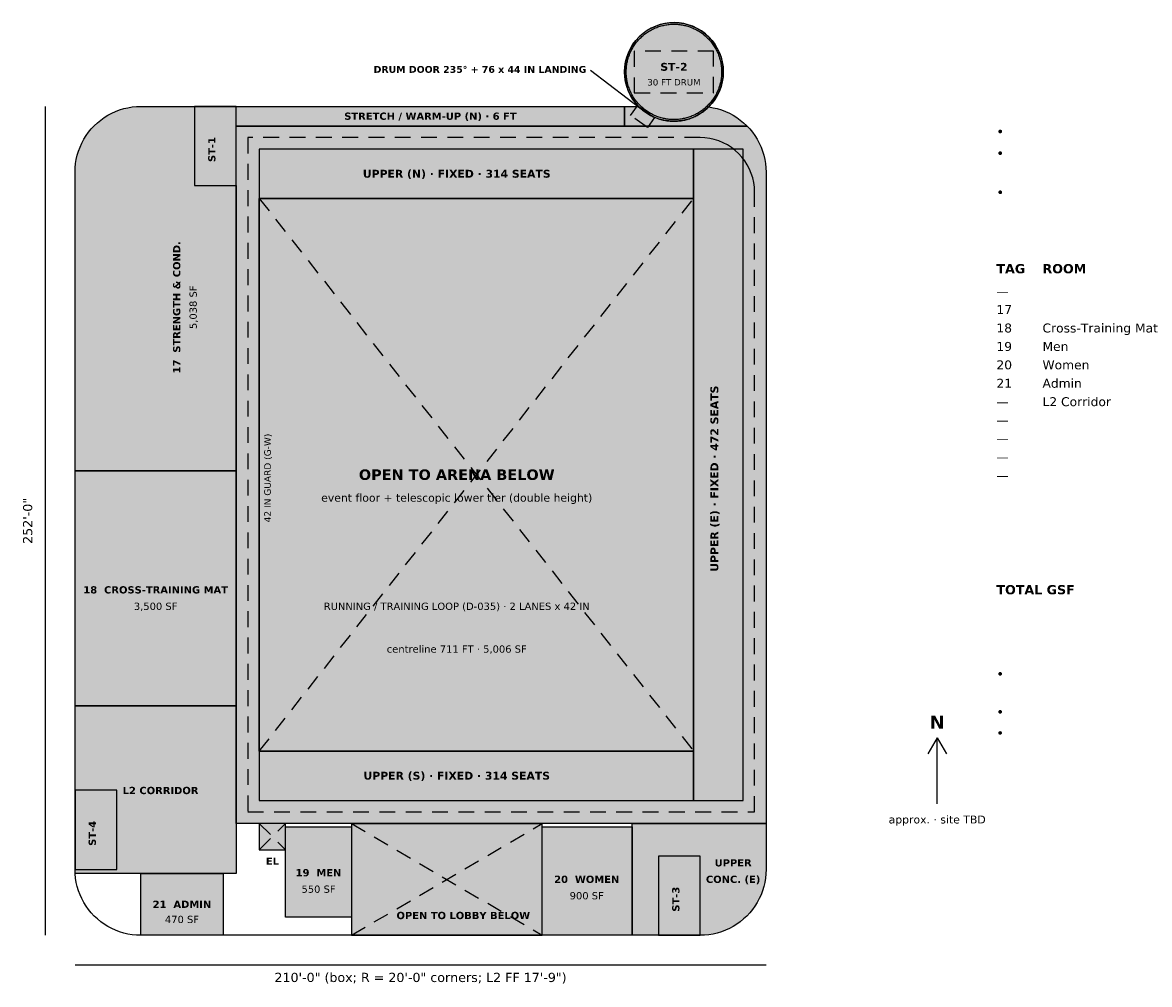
# Model space of a CAD drawing. Header units: feet. Extents: x -16 to 327, y -15 to 278.
import ezdxf
from ezdxf.enums import TextEntityAlignment as Align

# ---------------------------------------------------------------- set-up
doc = ezdxf.new("R2010")
doc.units = ezdxf.units.FT
doc.header["$MEASUREMENT"] = 0
for name, color, linetype in [('A-ANNO-DIMS', 7, 'Continuous'), ('A-ANNO-GHOST', 7, 'Continuous'), ('A-ANNO-TEXT', 7, 'Continuous'), ('A-EXIT', 7, 'Continuous'), ('A-GUARD', 7, 'Continuous'), ('A-LOOP', 7, 'Continuous'), ('A-OPEN', 7, 'Continuous'), ('A-ROOM', 7, 'Continuous'), ('A-STAIR', 7, 'Continuous'), ('A-TIER', 7, 'Continuous'), ('A-WALL-EXT', 7, 'Continuous')]:
    doc.layers.add(name, color=color, linetype=linetype)
doc.styles.add('KS-BOLD', font='DejaVuSans-Bold.ttf')
doc.styles.add('KS-REG', font='DejaVuSans.ttf')

msp = doc.modelspace()

# ---------------------------------------------------------------- hatches: boundary and pattern name
at = {"layer": 'A-LOOP', "true_color": 0xf6f1e1}
msp.add_hatch(color=7, dxfattribs=at).paths.add_polyline_path([(49, 34), (49, 246), (204.28, 246), (205.04, 245.19), (205.87, 244.18), (206.63, 243.11), (207.32, 242), (207.94, 240.85), (208.48, 239.65), (208.94, 238.43), (209.32, 237.18), (209.62, 235.9), (209.83, 234.61), (209.96, 233.31), (210, 232), (210, 34), (49, 34)])
at = {"layer": 'A-OPEN', "true_color": 0xffffff}
for points in [[(188, 56), (188, 224), (56, 224), (56, 56), (188, 56)], [(142, 0), (142, 34), (84, 34), (84, 0), (142, 0)]]:
    msp.add_hatch(color=7, dxfattribs=at).paths.add_polyline_path(points)
at = {"layer": 'A-ROOM', "true_color": 0xdad6c9}
for points in [[(0, 141.2), (0, 232), (0.04, 233.31), (0.17, 234.61), (0.38, 235.9), (0.68, 237.18), (1.06, 238.43), (1.52, 239.65), (2.06, 240.85), (2.68, 242), (3.37, 243.11), (4.13, 244.18), (4.96, 245.19), (5.86, 246.14), (6.81, 247.04), (7.82, 247.87), (8.89, 248.63), (10, 249.32), (11.15, 249.94), (12.35, 250.48), (13.57, 250.94), (14.82, 251.32), (16.1, 251.62), (17.39, 251.83), (18.69, 251.96), (20, 252), (36.33, 252), (36.33, 227.92), (49, 227.92), (49, 141.2), (0, 141.2)], [(49, 69.77), (0, 69.77), (0, 141.2), (49, 141.2), (49, 69.77)], [(64, 33), (84, 33), (84, 5.5), (64, 5.5), (64, 33)], [(169.27, 33), (169.27, 0), (142, 0), (142, 33), (169.27, 33)], [(45, 18.8), (45, 0), (20, 0), (20, 18.8), (45, 18.8)]]:
    msp.add_hatch(color=7, dxfattribs=at).paths.add_polyline_path(points)
at = {"layer": 'A-ROOM', "true_color": 0xefede6}
for points in [[(49, 246), (49, 252), (167, 252), (167, 246), (49, 246)], [(49, 18.8), (0.04, 18.8), (0, 20), (12.67, 20), (12.67, 44.08), (0, 44.08), (0, 69.77), (49, 69.77), (49, 18.8)], [(209.96, 18.69), (209.83, 17.39), (209.62, 16.1), (209.32, 14.82), (208.94, 13.57), (208.48, 12.35), (207.94, 11.15), (207.32, 10), (206.63, 8.89), (205.87, 7.82), (205.04, 6.81), (204.14, 5.86), (203.19, 4.96), (202.18, 4.13), (201.11, 3.37), (200, 2.68), (198.85, 2.06), (197.65, 1.52), (196.43, 1.06), (195.18, 0.68), (193.9, 0.38), (192.61, 0.17), (191.31, 0.04), (190, 0), (190, 24.08), (177.33, 24.08), (177.33, 0), (169.27, 0), (169.27, 34), (210, 34), (210, 20), (209.96, 18.69)]]:
    msp.add_hatch(color=7, dxfattribs=at).paths.add_polyline_path(points)
at = {"layer": 'A-ROOM', "true_color": 0xe3ddc9}
msp.add_hatch(color=7, dxfattribs=at).paths.add_polyline_path([(192.55, 251.84), (192.61, 251.83), (193.9, 251.62), (195.18, 251.32), (196.43, 250.94), (197.65, 250.48), (198.85, 249.94), (200, 249.32), (201.11, 248.63), (202.18, 247.87), (203.19, 247.04), (204.14, 246.14), (204.28, 246), (167, 246), (167, 252), (171.29, 252), (171.39, 251.89), (171.66, 251.64), (171.93, 251.39), (172.2, 251.14), (172.48, 250.9), (172.77, 250.67), (173.06, 250.45), (173.36, 250.24), (173.67, 250.03), (173.98, 249.83), (174.29, 249.63), (174.61, 249.45), (174.93, 249.27), (175.26, 249.1), (175.59, 248.94), (175.92, 248.79), (176.26, 248.64), (176.6, 248.51), (176.95, 248.38), (177.29, 248.26), (177.65, 248.15), (178, 248.04), (178.36, 247.95), (178.71, 247.86), (179.07, 247.79), (179.44, 247.72), (179.8, 247.66), (180.16, 247.61), (180.53, 247.57), (180.9, 247.54), (181.26, 247.52), (181.63, 247.5), (182, 247.5), (182.37, 247.5), (182.74, 247.52), (183.1, 247.54), (183.47, 247.57), (183.84, 247.61), (184.2, 247.66), (184.56, 247.72), (184.93, 247.79), (185.29, 247.86), (185.64, 247.95), (186, 248.04), (186.35, 248.15), (186.71, 248.26), (187.05, 248.38), (187.4, 248.51), (187.74, 248.64), (188.08, 248.79), (188.41, 248.94), (188.74, 249.1), (189.07, 249.27), (189.39, 249.45), (189.71, 249.63), (190.02, 249.83), (190.33, 250.03), (190.64, 250.24), (190.94, 250.45), (191.23, 250.67), (191.52, 250.9), (191.8, 251.14), (192.07, 251.39), (192.34, 251.64), (192.61, 251.89), (192.55, 251.84)])
at = {"layer": 'A-STAIR', "true_color": 0xb9b3a0}
h = msp.add_hatch(color=7, dxfattribs=at)
edge = h.paths.add_edge_path()
edge.add_arc((182, 262.5), 15, 0, 360)
for points in [[(49, 227.92), (49, 252), (36.33, 252), (36.33, 227.92), (49, 227.92)], [(12.67, 20), (12.67, 44.08), (0, 44.08), (0, 20), (12.67, 20)], [(190, 0), (190, 24.08), (177.33, 24.08), (177.33, 0), (190, 0)]]:
    msp.add_hatch(color=7, dxfattribs=at).paths.add_polyline_path(points)
at = {"layer": 'A-STAIR', "true_color": 0xffffff}
msp.add_hatch(color=7, dxfattribs=at).paths.add_polyline_path([(64, 26), (64, 34), (56, 34), (56, 26), (64, 26)])
at = {"layer": 'A-TIER', "true_color": 0xf2d6d6}
for points in [[(188, 224), (188, 239), (56, 239), (56, 224), (188, 224)], [(203, 41), (203, 239), (188, 239), (188, 41), (203, 41)], [(188, 41), (188, 56), (56, 56), (56, 41), (188, 41)]]:
    msp.add_hatch(color=7, dxfattribs=at).paths.add_polyline_path(points)

# ---------------------------------------------------------------- linework, layer by layer
at = {"layer": 'A-ANNO-DIMS'}
for p, q in [((-9, 0), (-9, 252)), ((0, -9), (210, -9))]:
    msp.add_line(p, q, dxfattribs=at)
at = {"layer": 'A-ANNO-GHOST'}
for p, q in [((173.08, 273.93), (173.36, 274.15)), ((173.36, 274.15), (173.65, 274.35)), ((173.65, 274.35), (173.94, 274.56)), ((173.94, 274.56), (174.24, 274.75)), ((174.24, 274.75), (174.55, 274.94)), ((174.55, 274.94), (174.85, 275.12)), ((174.85, 275.12), (175.16, 275.29)), ((175.16, 275.29), (175.48, 275.45)), ((175.48, 275.45), (175.8, 275.61)), ((175.8, 275.61), (176.12, 275.76)), ((176.12, 275.76), (176.45, 275.9)), ((176.45, 275.9), (176.78, 276.03)), ((176.78, 276.03), (177.12, 276.15)), ((177.12, 276.15), (177.45, 276.27)), ((177.45, 276.27), (177.79, 276.38)), ((177.79, 276.38), (178.13, 276.47)), ((178.13, 276.47), (178.48, 276.57)), ((178.48, 276.57), (178.82, 276.65)), ((178.82, 276.65), (179.17, 276.72)), ((179.17, 276.72), (179.52, 276.79)), ((179.52, 276.79), (179.87, 276.84)), ((179.87, 276.84), (180.23, 276.89)), ((180.23, 276.89), (180.58, 276.93)), ((180.58, 276.93), (180.93, 276.96)), ((180.93, 276.96), (181.29, 276.98)), ((181.29, 276.98), (181.64, 277)), ((181.64, 277), (182, 277)), ((182, 277), (182.36, 277)), ((182.36, 277), (182.71, 276.98)), ((182.71, 276.98), (183.07, 276.96)), ((183.07, 276.96), (183.42, 276.93)), ((183.42, 276.93), (183.77, 276.89)), ((183.77, 276.89), (184.13, 276.84)), ((184.13, 276.84), (184.48, 276.79)), ((184.48, 276.79), (184.83, 276.72)), ((184.83, 276.72), (185.18, 276.65)), ((185.18, 276.65), (185.52, 276.57)), ((185.52, 276.57), (185.87, 276.47)), ((185.87, 276.47), (186.21, 276.38)), ((186.21, 276.38), (186.55, 276.27)), ((186.55, 276.27), (186.88, 276.15)), ((186.88, 276.15), (187.22, 276.03)), ((187.22, 276.03), (187.55, 275.9)), ((187.55, 275.9), (187.88, 275.76)), ((187.88, 275.76), (188.2, 275.61)), ((188.2, 275.61), (188.52, 275.45)), ((188.52, 275.45), (188.84, 275.29)), ((188.84, 275.29), (189.15, 275.12)), ((189.15, 275.12), (189.45, 274.94)), ((189.45, 274.94), (189.76, 274.75)), ((189.76, 274.75), (190.06, 274.56)), ((190.06, 274.56), (190.35, 274.35)), ((190.35, 274.35), (190.64, 274.15)), ((190.64, 274.15), (190.92, 273.93)), ((169.75, 270.26), (169.94, 270.56)), ((169.94, 270.56), (170.15, 270.85)), ((170.15, 270.85), (170.35, 271.14)), ((170.35, 271.14), (170.57, 271.42)), ((170.57, 271.42), (170.79, 271.7)), ((170.79, 271.7), (171.02, 271.97)), ((171.02, 271.97), (171.26, 272.24)), ((171.26, 272.24), (171.5, 272.5)), ((171.5, 272.5), (171.75, 272.75)), ((171.75, 272.75), (172, 273)), ((172, 273), (172.26, 273.24)), ((172.26, 273.24), (172.53, 273.48)), ((172.53, 273.48), (172.8, 273.71)), ((172.8, 273.71), (173.08, 273.93)), ((190.92, 273.93), (191.2, 273.71)), ((191.2, 273.71), (191.47, 273.48)), ((191.47, 273.48), (191.74, 273.24)), ((191.74, 273.24), (192, 273)), ((192, 273), (192.25, 272.75)), ((192.25, 272.75), (192.5, 272.5)), ((192.5, 272.5), (192.74, 272.24)), ((192.74, 272.24), (192.98, 271.97)), ((192.98, 271.97), (193.21, 271.7)), ((193.21, 271.7), (193.43, 271.42)), ((193.43, 271.42), (193.65, 271.14)), ((193.65, 271.14), (193.85, 270.85)), ((193.85, 270.85), (194.06, 270.56)), ((194.06, 270.56), (194.25, 270.26)), ((168.23, 267.05), (168.35, 267.38)), ((168.35, 267.38), (168.47, 267.72)), ((168.47, 267.72), (168.6, 268.05)), ((168.6, 268.05), (168.74, 268.38)), ((168.74, 268.38), (168.89, 268.7)), ((168.89, 268.7), (169.05, 269.02)), ((169.05, 269.02), (169.21, 269.34)), ((169.21, 269.34), (169.38, 269.65)), ((169.38, 269.65), (169.56, 269.95)), ((169.56, 269.95), (169.75, 270.26)), ((194.25, 270.26), (194.44, 269.95)), ((194.44, 269.95), (194.62, 269.65)), ((194.62, 269.65), (194.79, 269.34)), ((194.79, 269.34), (194.95, 269.02)), ((194.95, 269.02), (195.11, 268.7)), ((195.11, 268.7), (195.26, 268.38)), ((195.26, 268.38), (195.4, 268.05)), ((195.4, 268.05), (195.53, 267.72)), ((195.53, 267.72), (195.65, 267.38)), ((195.65, 267.38), (195.77, 267.05)), ((167.54, 263.57), (167.57, 263.92)), ((167.57, 263.92), (167.61, 264.27)), ((167.61, 264.27), (167.66, 264.63)), ((167.66, 264.63), (167.71, 264.98)), ((167.71, 264.98), (167.78, 265.33)), ((167.78, 265.33), (167.85, 265.68)), ((167.85, 265.68), (167.93, 266.02)), ((167.93, 266.02), (168.03, 266.37)), ((168.03, 266.37), (168.12, 266.71)), ((168.12, 266.71), (168.23, 267.05)), ((195.77, 267.05), (195.88, 266.71)), ((195.88, 266.71), (195.97, 266.37)), ((195.97, 266.37), (196.07, 266.02)), ((196.07, 266.02), (196.15, 265.68)), ((196.15, 265.68), (196.22, 265.33)), ((196.22, 265.33), (196.29, 264.98)), ((196.29, 264.98), (196.34, 264.63)), ((196.34, 264.63), (196.39, 264.27)), ((196.39, 264.27), (196.43, 263.92)), ((196.43, 263.92), (196.46, 263.57)), ((167.5, 262.86), (167.52, 263.21)), ((167.5, 262.5), (167.5, 262.86)), ((167.5, 262.14), (167.5, 262.5)), ((167.52, 261.79), (167.5, 262.14)), ((167.52, 263.21), (167.54, 263.57)), ((167.54, 261.43), (167.52, 261.79)), ((167.57, 261.08), (167.54, 261.43)), ((167.61, 260.73), (167.57, 261.08)), ((167.66, 260.37), (167.61, 260.73)), ((167.71, 260.02), (167.66, 260.37)), ((196.34, 260.37), (196.29, 260.02)), ((196.39, 260.73), (196.34, 260.37)), ((196.43, 261.08), (196.39, 260.73)), ((196.46, 261.43), (196.43, 261.08)), ((196.46, 263.57), (196.48, 263.21)), ((196.48, 261.79), (196.46, 261.43)), ((196.48, 263.21), (196.5, 262.86)), ((196.5, 262.14), (196.48, 261.79)), ((196.5, 262.86), (196.5, 262.5)), ((196.5, 262.5), (196.5, 262.14)), ((167.78, 259.67), (167.71, 260.02)), ((167.85, 259.32), (167.78, 259.67)), ((167.93, 258.98), (167.85, 259.32)), ((168.03, 258.63), (167.93, 258.98)), ((168.12, 258.29), (168.03, 258.63)), ((168.23, 257.95), (168.12, 258.29)), ((168.35, 257.62), (168.23, 257.95)), ((168.47, 257.28), (168.35, 257.62)), ((168.6, 256.95), (168.47, 257.28)), ((168.74, 256.62), (168.6, 256.95)), ((195.4, 256.95), (195.26, 256.62)), ((195.53, 257.28), (195.4, 256.95)), ((195.65, 257.62), (195.53, 257.28)), ((195.77, 257.95), (195.65, 257.62)), ((195.88, 258.29), (195.77, 257.95)), ((195.97, 258.63), (195.88, 258.29)), ((196.07, 258.98), (195.97, 258.63)), ((196.15, 259.32), (196.07, 258.98)), ((196.22, 259.67), (196.15, 259.32)), ((196.29, 260.02), (196.22, 259.67)), ((168.89, 256.3), (168.74, 256.62)), ((169.05, 255.98), (168.89, 256.3)), ((169.21, 255.66), (169.05, 255.98)), ((169.38, 255.35), (169.21, 255.66)), ((169.56, 255.05), (169.38, 255.35)), ((169.75, 254.74), (169.56, 255.05)), ((169.94, 254.44), (169.75, 254.74)), ((170.15, 254.15), (169.94, 254.44)), ((170.35, 253.86), (170.15, 254.15)), ((170.57, 253.58), (170.35, 253.86)), ((170.79, 253.3), (170.57, 253.58)), ((193.43, 253.58), (193.21, 253.3)), ((193.65, 253.86), (193.43, 253.58)), ((193.85, 254.15), (193.65, 253.86)), ((194.06, 254.44), (193.85, 254.15)), ((194.25, 254.74), (194.06, 254.44)), ((194.44, 255.05), (194.25, 254.74)), ((194.62, 255.35), (194.44, 255.05)), ((194.79, 255.66), (194.62, 255.35)), ((194.95, 255.98), (194.79, 255.66)), ((195.11, 256.3), (194.95, 255.98)), ((195.26, 256.62), (195.11, 256.3)), ((171.02, 253.03), (170.79, 253.3)), ((171.26, 252.76), (171.02, 253.03)), ((171.5, 252.5), (171.26, 252.76)), ((171.75, 252.25), (171.5, 252.5)), ((172, 252), (171.75, 252.25)), ((172.26, 251.76), (172, 252)), ((172.53, 251.52), (172.26, 251.76)), ((172.8, 251.29), (172.53, 251.52)), ((173.08, 251.07), (172.8, 251.29)), ((173.36, 250.85), (173.08, 251.07)), ((173.65, 250.65), (173.36, 250.85)), ((173.94, 250.44), (173.65, 250.65)), ((174.24, 250.25), (173.94, 250.44)), ((174.55, 250.06), (174.24, 250.25)), ((174.85, 249.88), (174.55, 250.06)), ((189.45, 250.06), (189.15, 249.88)), ((189.76, 250.25), (189.45, 250.06)), ((190.06, 250.44), (189.76, 250.25)), ((190.35, 250.65), (190.06, 250.44)), ((190.64, 250.85), (190.35, 250.65)), ((190.92, 251.07), (190.64, 250.85)), ((191.2, 251.29), (190.92, 251.07)), ((191.47, 251.52), (191.2, 251.29)), ((191.74, 251.76), (191.47, 251.52)), ((192, 252), (191.74, 251.76)), ((192.25, 252.25), (192, 252)), ((192.5, 252.5), (192.25, 252.25)), ((192.74, 252.76), (192.5, 252.5)), ((192.98, 253.03), (192.74, 252.76)), ((193.21, 253.3), (192.98, 253.03)), ((175.16, 249.71), (174.85, 249.88)), ((175.48, 249.55), (175.16, 249.71)), ((175.8, 249.39), (175.48, 249.55)), ((176.12, 249.24), (175.8, 249.39)), ((176.45, 249.1), (176.12, 249.24)), ((176.78, 248.97), (176.45, 249.1)), ((177.12, 248.85), (176.78, 248.97)), ((177.45, 248.73), (177.12, 248.85)), ((177.79, 248.62), (177.45, 248.73)), ((178.13, 248.53), (177.79, 248.62)), ((178.48, 248.43), (178.13, 248.53)), ((178.82, 248.35), (178.48, 248.43)), ((179.17, 248.28), (178.82, 248.35)), ((179.52, 248.21), (179.17, 248.28)), ((179.87, 248.16), (179.52, 248.21)), ((180.23, 248.11), (179.87, 248.16)), ((180.58, 248.07), (180.23, 248.11)), ((180.93, 248.04), (180.58, 248.07)), ((181.29, 248.02), (180.93, 248.04)), ((181.64, 248), (181.29, 248.02)), ((182, 248), (181.64, 248)), ((182.36, 248), (182, 248)), ((182.71, 248.02), (182.36, 248)), ((183.07, 248.04), (182.71, 248.02)), ((183.42, 248.07), (183.07, 248.04)), ((183.77, 248.11), (183.42, 248.07)), ((184.13, 248.16), (183.77, 248.11)), ((184.48, 248.21), (184.13, 248.16)), ((184.83, 248.28), (184.48, 248.21)), ((185.18, 248.35), (184.83, 248.28)), ((185.52, 248.43), (185.18, 248.35)), ((185.87, 248.53), (185.52, 248.43)), ((186.21, 248.62), (185.87, 248.53)), ((186.55, 248.73), (186.21, 248.62)), ((186.88, 248.85), (186.55, 248.73)), ((187.22, 248.97), (186.88, 248.85)), ((187.55, 249.1), (187.22, 248.97)), ((187.88, 249.24), (187.55, 249.1)), ((188.2, 249.39), (187.88, 249.24)), ((188.52, 249.55), (188.2, 249.39)), ((188.84, 249.71), (188.52, 249.55)), ((189.15, 249.88), (188.84, 249.71)), ((54, 242.5), (52.5, 242.5)), ((52.5, 242.5), (52.5, 237.7)), ((62, 242.5), (57.2, 242.5)), ((70, 242.5), (65.2, 242.5)), ((78, 242.5), (73.2, 242.5)), ((86, 242.5), (81.2, 242.5)), ((94, 242.5), (89.2, 242.5)), ((102, 242.5), (97.2, 242.5)), ((110, 242.5), (105.2, 242.5)), ((118, 242.5), (113.2, 242.5)), ((126, 242.5), (121.2, 242.5)), ((134, 242.5), (129.2, 242.5)), ((142, 242.5), (137.2, 242.5)), ((150, 242.5), (145.2, 242.5)), ((158, 242.5), (153.2, 242.5)), ((166, 242.5), (161.2, 242.5)), ((174, 242.5), (169.2, 242.5)), ((182, 242.5), (177.2, 242.5)), ((190, 242.5), (185.2, 242.5)), ((191.44, 242.44), (190, 242.5)), ((192.87, 242.25), (191.44, 242.44)), ((194.27, 241.94), (192.87, 242.25)), ((195.64, 241.5), (194.27, 241.94)), ((196.97, 240.95), (195.64, 241.5)), ((198.25, 240.29), (196.97, 240.95)), ((199.46, 239.52), (198.25, 240.29)), ((200.61, 238.64), (199.46, 239.52)), ((201.67, 237.67), (200.61, 238.64)), ((202.64, 236.61), (201.67, 237.67)), ((203.52, 235.46), (202.64, 236.61)), ((52.5, 234.5), (52.5, 229.7)), ((204.29, 234.25), (203.52, 235.46)), ((204.95, 232.97), (204.29, 234.25)), ((205.5, 231.64), (204.95, 232.97)), ((205.94, 230.27), (205.5, 231.64)), ((206.25, 228.87), (205.94, 230.27)), ((52.5, 226.5), (52.5, 221.7)), ((206.44, 227.44), (206.25, 228.87)), ((206.5, 226), (206.44, 227.44)), ((56, 224), (58.97, 220.23)), ((184.51, 219.55), (187.47, 223.33)), ((206.5, 221.5), (206.5, 226)), ((52.5, 218.5), (52.5, 213.7)), ((60.94, 217.71), (63.91, 213.94)), ((179.56, 213.26), (182.53, 217.04)), ((206.5, 213.5), (206.5, 218.3)), ((52.5, 210.5), (52.5, 205.7)), ((65.89, 211.42), (68.85, 207.64)), ((174.62, 206.97), (177.59, 210.75)), ((206.5, 205.5), (206.5, 210.3)), ((52.5, 202.5), (52.5, 197.7)), ((70.83, 205.13), (73.79, 201.35)), ((169.68, 200.68), (172.64, 204.46)), ((206.5, 197.5), (206.5, 202.3)), ((75.77, 198.84), (78.74, 195.06)), ((164.74, 194.39), (167.7, 198.17)), ((52.5, 194.5), (52.5, 189.7)), ((80.71, 192.55), (83.68, 188.77)), ((159.79, 188.1), (162.76, 191.88)), ((206.5, 189.5), (206.5, 194.3)), ((52.5, 186.5), (52.5, 181.7)), ((85.66, 186.26), (88.62, 182.48)), ((154.85, 181.81), (157.82, 185.59)), ((206.5, 181.5), (206.5, 186.3)), ((52.5, 178.5), (52.5, 173.7)), ((90.6, 179.97), (93.56, 176.19)), ((149.91, 175.52), (152.87, 179.29)), ((206.5, 173.5), (206.5, 178.3)), ((95.54, 173.68), (98.51, 169.9)), ((144.97, 169.23), (147.93, 173)), ((52.5, 170.5), (52.5, 165.7)), ((206.5, 165.5), (206.5, 170.3)), ((100.48, 167.39), (103.45, 163.61)), ((140.02, 162.94), (142.99, 166.71)), ((52.5, 162.5), (52.5, 157.7)), ((105.43, 161.09), (108.39, 157.32)), ((206.5, 157.5), (206.5, 162.3)), ((135.08, 156.65), (138.05, 160.42)), ((52.5, 154.5), (52.5, 149.7)), ((110.37, 154.8), (113.33, 151.03)), ((130.14, 150.36), (133.1, 154.13)), ((206.5, 149.5), (206.5, 154.3)), ((115.31, 148.51), (118.28, 144.74)), ((125.2, 144.07), (128.16, 147.84)), ((52.5, 146.5), (52.5, 141.7)), ((206.5, 141.5), (206.5, 146.3)), ((120.25, 142.22), (123.22, 138.45)), ((120.25, 137.78), (123.22, 141.55)), ((52.5, 138.5), (52.5, 133.7)), ((206.5, 133.5), (206.5, 138.3)), ((115.31, 131.49), (118.28, 135.26)), ((125.2, 135.93), (128.16, 132.16)), ((52.5, 130.5), (52.5, 125.7)), ((206.5, 125.5), (206.5, 130.3)), ((110.37, 125.2), (113.33, 128.97)), ((130.14, 129.64), (133.1, 125.87)), ((135.08, 123.35), (138.05, 119.58)), ((52.5, 122.5), (52.5, 117.7)), ((105.43, 118.91), (108.39, 122.68)), ((206.5, 117.5), (206.5, 122.3)), ((140.02, 117.06), (142.99, 113.29)), ((52.5, 114.5), (52.5, 109.7)), ((100.48, 112.61), (103.45, 116.39)), ((206.5, 109.5), (206.5, 114.3)), ((95.54, 106.32), (98.51, 110.1)), ((144.97, 110.77), (147.93, 107)), ((52.5, 106.5), (52.5, 101.7)), ((206.5, 101.5), (206.5, 106.3)), ((90.6, 100.03), (93.56, 103.81)), ((149.91, 104.48), (152.87, 100.71)), ((52.5, 98.5), (52.5, 93.7)), ((85.66, 93.74), (88.62, 97.52)), ((154.85, 98.19), (157.82, 94.41)), ((206.5, 93.5), (206.5, 98.3)), ((52.5, 90.5), (52.5, 85.7)), ((80.71, 87.45), (83.68, 91.23)), ((159.79, 91.9), (162.76, 88.12)), ((206.5, 85.5), (206.5, 90.3)), ((52.5, 82.5), (52.5, 77.7)), ((75.77, 81.16), (78.74, 84.94)), ((164.74, 85.61), (167.7, 81.83)), ((206.5, 77.5), (206.5, 82.3)), ((169.68, 79.32), (172.64, 75.54)), ((70.83, 74.87), (73.79, 78.65)), ((52.5, 74.5), (52.5, 69.7)), ((65.89, 68.58), (68.85, 72.36)), ((174.62, 73.03), (177.59, 69.25)), ((206.5, 69.5), (206.5, 74.3)), ((52.5, 66.5), (52.5, 61.7)), ((60.94, 62.29), (63.91, 66.06)), ((179.56, 66.74), (182.53, 62.96)), ((206.5, 61.5), (206.5, 66.3)), ((52.5, 58.5), (52.5, 53.7)), ((56, 56), (58.97, 59.77)), ((184.51, 60.45), (187.47, 56.67)), ((206.5, 53.5), (206.5, 58.3)), ((52.5, 50.5), (52.5, 45.7)), ((206.5, 45.5), (206.5, 50.3)), ((52.5, 42.5), (52.5, 37.7)), ((206.5, 37.5), (206.5, 42.3)), ((52.5, 37.5), (57.3, 37.5)), ((60.5, 37.5), (65.3, 37.5)), ((68.5, 37.5), (73.3, 37.5)), ((76.5, 37.5), (81.3, 37.5)), ((84.5, 37.5), (89.3, 37.5)), ((92.5, 37.5), (97.3, 37.5)), ((100.5, 37.5), (105.3, 37.5)), ((108.5, 37.5), (113.3, 37.5)), ((116.5, 37.5), (121.3, 37.5)), ((124.5, 37.5), (129.3, 37.5)), ((132.5, 37.5), (137.3, 37.5)), ((140.5, 37.5), (145.3, 37.5)), ((148.5, 37.5), (153.3, 37.5)), ((156.5, 37.5), (161.3, 37.5)), ((164.5, 37.5), (169.3, 37.5)), ((172.5, 37.5), (177.3, 37.5)), ((180.5, 37.5), (185.3, 37.5)), ((188.5, 37.5), (193.3, 37.5)), ((196.5, 37.5), (201.3, 37.5)), ((204.5, 37.5), (206.5, 37.5)), ((56, 34), (59.39, 30.61)), ((61.66, 31.66), (64, 34)), ((84, 34), (88.14, 31.57)), ((139.21, 32.37), (142, 34)), ((56, 26), (59.39, 29.39)), ((61.66, 28.34), (64, 26)), ((90.9, 29.95), (95.04, 27.53)), ((132.31, 28.32), (136.45, 30.75)), ((97.8, 25.91), (101.94, 23.48)), ((125.41, 24.27), (129.55, 26.7)), ((104.7, 21.86), (108.85, 19.44)), ((118.51, 20.23), (122.65, 22.66)), ((111.61, 16.18), (115.75, 18.61)), ((111.61, 17.82), (115.75, 15.39)), ((104.7, 12.14), (108.85, 14.56)), ((118.51, 13.77), (122.65, 11.34)), ((97.8, 8.09), (101.94, 10.52)), ((125.41, 9.73), (129.55, 7.3)), ((90.9, 4.05), (95.04, 6.47)), ((132.31, 5.68), (136.45, 3.25)), ((84, 0), (88.14, 2.43)), ((139.21, 1.63), (142, 0))]:
    msp.add_line(p, q, dxfattribs=at)
at = {"layer": 'A-ANNO-TEXT'}
for p, q in [((156.6, 263.01), (173.4, 250.21)), ((262, 60), (259.2, 55.2)), ((262, 40), (262, 60)), ((262, 60), (264.8, 55.2))]:
    msp.add_line(p, q, dxfattribs=at)
at = {"layer": 'A-EXIT'}
for p, q in [((168.84, 249.22), (170.94, 252.22)), ((170.94, 252.22), (171.35, 251.94)), ((171.35, 251.94), (175.72, 248.88)), ((171.35, 251.94), (171.39, 251.89)), ((171.39, 251.89), (171.66, 251.64)), ((171.66, 251.64), (171.93, 251.39)), ((171.93, 251.39), (172.2, 251.14)), ((172.2, 251.14), (172.48, 250.9)), ((172.48, 250.9), (172.77, 250.67)), ((172.77, 250.67), (173.06, 250.45)), ((173.06, 250.45), (173.36, 250.24)), ((173.36, 250.24), (173.67, 250.03)), ((173.67, 250.03), (173.98, 249.83)), ((174.02, 245.59), (170.09, 248.34)), ((173.98, 249.83), (174.29, 249.63)), ((176.13, 248.59), (174.02, 245.59)), ((174.29, 249.63), (174.61, 249.45)), ((174.61, 249.45), (174.93, 249.27)), ((174.93, 249.27), (175.26, 249.1)), ((175.26, 249.1), (175.59, 248.94)), ((175.59, 248.94), (175.71, 248.88)), ((175.71, 248.88), (176.13, 248.59))]:
    msp.add_line(p, q, dxfattribs=at)
at = {"layer": 'A-GUARD'}
for p, q in [((56, 56), (56, 224)), ((84, 34), (142, 34))]:
    msp.add_line(p, q, dxfattribs=at)
at = {"layer": 'A-LOOP'}
msp.add_lwpolyline([(49, 34), (49, 246), (204.28, 246), (205.04, 245.19), (205.87, 244.18), (206.63, 243.11), (207.32, 242), (207.94, 240.85), (208.48, 239.65), (208.94, 238.43), (209.32, 237.18), (209.62, 235.9), (209.83, 234.61), (209.96, 233.31), (210, 232), (210, 34), (49, 34)], close=True, dxfattribs=at)
at = {"layer": 'A-OPEN'}
for points in [[(188, 56), (188, 224), (56, 224), (56, 56), (188, 56)], [(142, 0), (142, 34), (84, 34), (84, 0), (142, 0)]]:
    msp.add_lwpolyline(points, close=True, dxfattribs=at)
at = {"layer": 'A-ROOM'}
for points in [[(0, 141.2), (0, 232), (0.04, 233.31), (0.17, 234.61), (0.38, 235.9), (0.68, 237.18), (1.06, 238.43), (1.52, 239.65), (2.06, 240.85), (2.68, 242), (3.37, 243.11), (4.13, 244.18), (4.96, 245.19), (5.86, 246.14), (6.81, 247.04), (7.82, 247.87), (8.89, 248.63), (10, 249.32), (11.15, 249.94), (12.35, 250.48), (13.57, 250.94), (14.82, 251.32), (16.1, 251.62), (17.39, 251.83), (18.69, 251.96), (20, 252), (36.33, 252), (36.33, 227.92), (49, 227.92), (49, 141.2), (0, 141.2)], [(49, 246), (49, 252), (167, 252), (167, 246), (49, 246)], [(192.55, 251.84), (192.61, 251.83), (193.9, 251.62), (195.18, 251.32), (196.43, 250.94), (197.65, 250.48), (198.85, 249.94), (200, 249.32), (201.11, 248.63), (202.18, 247.87), (203.19, 247.04), (204.14, 246.14), (204.28, 246), (167, 246), (167, 252), (171.29, 252), (171.39, 251.89), (171.66, 251.64), (171.93, 251.39), (172.2, 251.14), (172.48, 250.9), (172.77, 250.67), (173.06, 250.45), (173.36, 250.24), (173.67, 250.03), (173.98, 249.83), (174.29, 249.63), (174.61, 249.45), (174.93, 249.27), (175.26, 249.1), (175.59, 248.94), (175.92, 248.79), (176.26, 248.64), (176.6, 248.51), (176.95, 248.38), (177.29, 248.26), (177.65, 248.15), (178, 248.04), (178.36, 247.95), (178.71, 247.86), (179.07, 247.79), (179.44, 247.72), (179.8, 247.66), (180.16, 247.61), (180.53, 247.57), (180.9, 247.54), (181.26, 247.52), (181.63, 247.5), (182, 247.5), (182.37, 247.5), (182.74, 247.52), (183.1, 247.54), (183.47, 247.57), (183.84, 247.61), (184.2, 247.66), (184.56, 247.72), (184.93, 247.79), (185.29, 247.86), (185.64, 247.95), (186, 248.04), (186.35, 248.15), (186.71, 248.26), (187.05, 248.38), (187.4, 248.51), (187.74, 248.64), (188.08, 248.79), (188.41, 248.94), (188.74, 249.1), (189.07, 249.27), (189.39, 249.45), (189.71, 249.63), (190.02, 249.83), (190.33, 250.03), (190.64, 250.24), (190.94, 250.45), (191.23, 250.67), (191.52, 250.9), (191.8, 251.14), (192.07, 251.39), (192.34, 251.64), (192.61, 251.89), (192.55, 251.84)], [(49, 69.77), (0, 69.77), (0, 141.2), (49, 141.2), (49, 69.77)], [(49, 18.8), (0.04, 18.8), (0, 20), (12.67, 20), (12.67, 44.08), (0, 44.08), (0, 69.77), (49, 69.77), (49, 18.8)], [(64, 33), (84, 33), (84, 5.5), (64, 5.5), (64, 33)], [(169.27, 33), (169.27, 0), (142, 0), (142, 33), (169.27, 33)], [(209.96, 18.69), (209.83, 17.39), (209.62, 16.1), (209.32, 14.82), (208.94, 13.57), (208.48, 12.35), (207.94, 11.15), (207.32, 10), (206.63, 8.89), (205.87, 7.82), (205.04, 6.81), (204.14, 5.86), (203.19, 4.96), (202.18, 4.13), (201.11, 3.37), (200, 2.68), (198.85, 2.06), (197.65, 1.52), (196.43, 1.06), (195.18, 0.68), (193.9, 0.38), (192.61, 0.17), (191.31, 0.04), (190, 0), (190, 24.08), (177.33, 24.08), (177.33, 0), (169.27, 0), (169.27, 34), (210, 34), (210, 20), (209.96, 18.69)], [(45, 18.8), (45, 0), (20, 0), (20, 18.8), (45, 18.8)]]:
    msp.add_lwpolyline(points, close=True, dxfattribs=at)
at = {"layer": 'A-STAIR'}
for p, q in [((170.04, 268.83), (169.96, 268.83)), ((169.96, 268.83), (169.96, 264.03)), ((178.04, 268.83), (173.24, 268.83)), ((186.04, 268.83), (181.24, 268.83)), ((194.04, 268.83), (189.24, 268.83)), ((194.04, 264.17), (194.04, 268.83)), ((169.96, 260.83), (169.96, 256.17)), ((194.04, 256.17), (194.04, 260.97)), ((169.96, 256.17), (174.76, 256.17)), ((177.96, 256.17), (182.76, 256.17)), ((185.96, 256.17), (190.76, 256.17)), ((193.96, 256.17), (194.04, 256.17))]:
    msp.add_line(p, q, dxfattribs=at)
for points in [[(49, 227.92), (49, 252), (36.33, 252), (36.33, 227.92), (49, 227.92)], [(12.67, 20), (12.67, 44.08), (0, 44.08), (0, 20), (12.67, 20)], [(64, 26), (64, 34), (56, 34), (56, 26), (64, 26)], [(190, 0), (190, 24.08), (177.33, 24.08), (177.33, 0), (190, 0)]]:
    msp.add_lwpolyline(points, close=True, dxfattribs=at)
msp.add_circle((182, 262.5), 15, dxfattribs=at)
at = {"layer": 'A-TIER'}
for points in [[(188, 224), (188, 239), (56, 239), (56, 224), (188, 224)], [(203, 41), (203, 239), (188, 239), (188, 41), (203, 41)], [(188, 41), (188, 56), (56, 56), (56, 41), (188, 41)]]:
    msp.add_lwpolyline(points, close=True, dxfattribs=at)
at = {"layer": 'A-WALL-EXT'}
for p, q in [((11.15, 249.94), (12.35, 250.48)), ((12.35, 250.48), (13.57, 250.94)), ((13.57, 250.94), (14.82, 251.32)), ((14.82, 251.32), (16.1, 251.62)), ((16.1, 251.62), (17.39, 251.83)), ((17.39, 251.83), (18.69, 251.96)), ((18.69, 251.96), (20, 252)), ((20, 252), (171.29, 252)), ((192.61, 251.83), (193.9, 251.62)), ((193.9, 251.62), (195.18, 251.32)), ((195.18, 251.32), (196.43, 250.94)), ((196.43, 250.94), (197.65, 250.48)), ((197.65, 250.48), (198.85, 249.94)), ((5.86, 246.14), (6.81, 247.04)), ((6.81, 247.04), (7.82, 247.87)), ((7.82, 247.87), (8.89, 248.63)), ((8.89, 248.63), (10, 249.32)), ((10, 249.32), (11.15, 249.94)), ((198.85, 249.94), (200, 249.32)), ((200, 249.32), (201.11, 248.63)), ((201.11, 248.63), (202.18, 247.87)), ((202.18, 247.87), (203.19, 247.04)), ((203.19, 247.04), (204.14, 246.14)), ((3.37, 243.11), (4.13, 244.18)), ((4.13, 244.18), (4.96, 245.19)), ((4.96, 245.19), (5.86, 246.14)), ((204.14, 246.14), (205.04, 245.19)), ((205.04, 245.19), (205.87, 244.18)), ((205.87, 244.18), (206.63, 243.11)), ((1.52, 239.65), (2.06, 240.85)), ((2.06, 240.85), (2.68, 242)), ((2.68, 242), (3.37, 243.11)), ((206.63, 243.11), (207.32, 242)), ((207.32, 242), (207.94, 240.85)), ((207.94, 240.85), (208.48, 239.65)), ((0.38, 235.9), (0.68, 237.18)), ((0.68, 237.18), (1.06, 238.43)), ((1.06, 238.43), (1.52, 239.65)), ((208.48, 239.65), (208.94, 238.43)), ((208.94, 238.43), (209.32, 237.18)), ((209.32, 237.18), (209.62, 235.9)), ((0, 232), (0.04, 233.31)), ((0.04, 233.31), (0.17, 234.61)), ((0.17, 234.61), (0.38, 235.9)), ((209.62, 235.9), (209.83, 234.61)), ((209.83, 234.61), (209.96, 233.31)), ((209.96, 233.31), (210, 232)), ((0, 20), (0, 232)), ((210, 232), (210, 20)), ((0.04, 18.69), (0, 20)), ((0.17, 17.39), (0.04, 18.69)), ((0.38, 16.1), (0.17, 17.39)), ((209.83, 17.39), (209.62, 16.1)), ((209.96, 18.69), (209.83, 17.39)), ((210, 20), (209.96, 18.69)), ((0.68, 14.82), (0.38, 16.1)), ((1.06, 13.57), (0.68, 14.82)), ((209.32, 14.82), (208.94, 13.57)), ((209.62, 16.1), (209.32, 14.82)), ((1.52, 12.35), (1.06, 13.57)), ((2.06, 11.15), (1.52, 12.35)), ((2.68, 10), (2.06, 11.15)), ((207.94, 11.15), (207.32, 10)), ((208.48, 12.35), (207.94, 11.15)), ((208.94, 13.57), (208.48, 12.35)), ((3.37, 8.89), (2.68, 10)), ((4.13, 7.82), (3.37, 8.89)), ((4.96, 6.81), (4.13, 7.82)), ((205.87, 7.82), (205.04, 6.81)), ((206.63, 8.89), (205.87, 7.82)), ((207.32, 10), (206.63, 8.89)), ((5.86, 5.86), (4.96, 6.81)), ((6.81, 4.96), (5.86, 5.86)), ((7.82, 4.13), (6.81, 4.96)), ((8.89, 3.37), (7.82, 4.13)), ((202.18, 4.13), (201.11, 3.37)), ((203.19, 4.96), (202.18, 4.13)), ((204.14, 5.86), (203.19, 4.96)), ((205.04, 6.81), (204.14, 5.86)), ((10, 2.68), (8.89, 3.37)), ((11.15, 2.06), (10, 2.68)), ((12.35, 1.52), (11.15, 2.06)), ((13.57, 1.06), (12.35, 1.52)), ((14.82, 0.68), (13.57, 1.06)), ((16.1, 0.38), (14.82, 0.68)), ((17.39, 0.17), (16.1, 0.38)), ((18.69, 0.04), (17.39, 0.17)), ((20, 0), (18.69, 0.04)), ((190, 0), (20, 0)), ((191.31, 0.04), (190, 0)), ((192.61, 0.17), (191.31, 0.04)), ((193.9, 0.38), (192.61, 0.17)), ((195.18, 0.68), (193.9, 0.38)), ((196.43, 1.06), (195.18, 0.68)), ((197.65, 1.52), (196.43, 1.06)), ((198.85, 2.06), (197.65, 1.52)), ((200, 2.68), (198.85, 2.06)), ((201.11, 3.37), (200, 2.68))]:
    msp.add_line(p, q, dxfattribs=at)
msp.add_arc((182, 262.5), 15, -45.3185, -135.5689, dxfattribs=at)

# ---------------------------------------------------------------- texts
at = {"layer": 'A-ANNO-DIMS', "style": 'KS-REG'}
msp.add_text('252\'-0"', height=2.8, rotation=90, dxfattribs=at).set_placement((-13, 126), align=Align.CENTER)
msp.add_text('210\'-0" (box; R = 20\'-0" corners; L2 FF 17\'-9")', height=2.8, dxfattribs=at).set_placement((105, -14.2), align=Align.CENTER)
at = {"layer": 'A-ANNO-TEXT', "style": 'KS-BOLD'}
msp.add_text('DRUM DOOR 235° + 76 x 44 IN LANDING', height=2.08, dxfattribs=at).set_placement((155.4, 262.21), align=Align.RIGHT)
at = {"layer": 'A-ANNO-TEXT'}
for s, height, style, p in [('ST-2', 2.4, 'KS-BOLD', (182, 262.83)), ('30 FT DRUM', 1.92, 'KS-REG', (182, 258.37)), ('STRETCH / WARM-UP (N) · 6 FT', 2.2, 'KS-BOLD', (108, 247.93)), ('UPPER (N) · FIXED · 314 SEATS', 2.4, 'KS-BOLD', (116, 230.33)), ('OPEN TO ARENA BELOW', 3.2, 'KS-BOLD', (116, 138.44)), ('event floor + telescopic lower tier (double height)', 2.4, 'KS-REG', (116, 131.83)), ('18  CROSS-TRAINING MAT', 2.2, 'KS-BOLD', (24.5, 103.93)), ('3,500 SF', 2.2, 'KS-REG', (24.5, 98.93)), ('RUNNING / TRAINING LOOP (D-035) · 2 LANES x 42 IN', 2.2, 'KS-REG', (116, 98.93)), ('centreline 711 FT · 5,006 SF', 2.2, 'KS-REG', (116, 85.93)), ('N', 4, 'KS-BOLD', (262, 62.8)), ('UPPER (S) · FIXED · 314 SEATS', 2.4, 'KS-BOLD', (116, 47.33)), ('L2 CORRIDOR', 2.2, 'KS-BOLD', (26, 42.93)), ('approx. · site TBD', 2.4, 'KS-REG', (262, 34)), ('EL', 2.2, 'KS-BOLD', (60, 21.43)), ('UPPER', 2.2, 'KS-BOLD', (200, 20.93)), ('19  MEN', 2.2, 'KS-BOLD', (74, 17.93)), ('20  WOMEN', 2.2, 'KS-BOLD', (155.5, 15.93)), ('CONC. (E)', 2.2, 'KS-BOLD', (200, 15.93)), ('550 SF', 2.2, 'KS-REG', (74, 12.93)), ('21  ADMIN', 2.2, 'KS-BOLD', (32.5, 8.33)), ('900 SF', 2.2, 'KS-REG', (155.5, 10.93)), ('OPEN TO LOBBY BELOW', 2.2, 'KS-BOLD', (118, 4.93)), ('470 SF', 2.2, 'KS-REG', (32.5, 3.73))]:
    msp.add_text(s, height=height, dxfattribs=dict(at, style=style)).set_placement(p, align=Align.CENTER)
for s, height, style, p in [('•', 2.88, 'KS-REG', (280, 242.92)), ('•', 2.88, 'KS-REG', (280, 236.32)), ('•', 2.88, 'KS-REG', (280, 224.44)), ('TAG', 2.8, 'KS-BOLD', (280, 201.27)), ('ROOM', 2.8, 'KS-BOLD', (294, 201.27)), ('—', 2.72, 'KS-REG', (280, 194.47)), ('17', 2.72, 'KS-REG', (280, 188.87)), ('18', 2.72, 'KS-REG', (280, 183.27)), ('Cross-Training Mat', 2.72, 'KS-REG', (294, 183.27)), ('19', 2.72, 'KS-REG', (280, 177.67)), ('Men', 2.72, 'KS-REG', (294, 177.67)), ('20', 2.72, 'KS-REG', (280, 172.07)), ('Women', 2.72, 'KS-REG', (294, 172.07)), ('21', 2.72, 'KS-REG', (280, 166.47)), ('Admin', 2.72, 'KS-REG', (294, 166.47)), ('—', 2.72, 'KS-REG', (280, 160.87)), ('L2 Corridor', 2.72, 'KS-REG', (294, 160.87)), ('—', 2.72, 'KS-REG', (280, 155.27)), ('—', 2.72, 'KS-REG', (280, 149.67)), ('—', 2.72, 'KS-REG', (280, 144.07)), ('—', 2.72, 'KS-REG', (280, 138.47)), ('TOTAL GSF', 2.8, 'KS-BOLD', (280, 103.67)), ('•', 2.8, 'KS-REG', (280, 78.06)), ('•', 2.8, 'KS-REG', (280, 66.51)), ('•', 2.8, 'KS-REG', (280, 60.09))]:
    msp.add_text(s, height=height, dxfattribs=dict(at, style=style)).set_placement(p)
for s, height, style, p in [('ST-1', 2.2, 'KS-BOLD', (42.67, 238.89)), ('17  STRENGTH & COND.', 2.2, 'KS-BOLD', (32, 190.93)), ('5,038 SF', 2.2, 'KS-REG', (37, 190.93)), ('UPPER (E) · FIXED · 472 SEATS', 2.4, 'KS-BOLD', (195.5, 138.83)), ('42 IN GUARD (G-W)', 2, 'KS-REG', (59.5, 139.03)), ('ST-4', 2.2, 'KS-BOLD', (6.33, 30.97)), ('ST-3', 2.2, 'KS-BOLD', (183.67, 10.97))]:
    msp.add_text(s, height=height, rotation=90, dxfattribs=dict(at, style=style)).set_placement(p, align=Align.CENTER)

doc.saveas('drawing.dxf')
